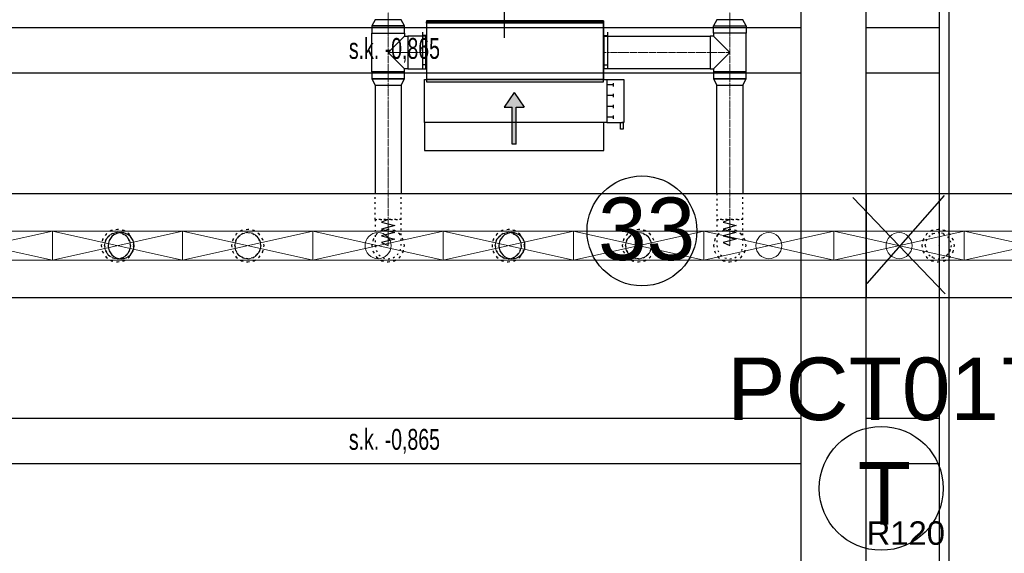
# Model space of a CAD drawing. Header units: centimetres. Extents: x -149939 to 48626, y -46000 to 152985.
# Tile 146 of 256: x -29319 to -21760, y 41643 to 45738. Entities that reach past the tile are written whole.
import ezdxf

# ---------------------------------------------------------------- set-up
doc = ezdxf.new("R2010")
doc.units = ezdxf.units.CM
doc.header["$LTSCALE"] = 50
doc.header["$PDMODE"] = 35
doc.header["$PDSIZE"] = 0.1
for name, pattern in [('01-103-Went PP_poziom-0_5$0$DASHDOT', [25.4, 12.7, -6.35, 0, -6.35]), ('CADVENT_CENTERLINE', [9.9, 7.4, -1, 0.5, -1]), ('CADVENT_HIDDEN', [0.8, 0.25, -0.55]), ('Kondygnacja  -0_5$0$HIDDEN', [9.525, 6.35, -3.175]), ('Kondygnacja  -0_5$0$HIDDEN2', [4.7625, 3.175, -1.5875]), ('Osie rzutów$0$DASHDOT2', [12.7, 6.35, -3.175, 0, -3.175])]:
    doc.linetypes.add(name, pattern=pattern)
doc.layers.get('0').update_dxf_attribs({"color": 8})
doc.layers.get('DEFPOINTS').update_dxf_attribs({"color": 8})
for name, color, linetype in [('01-103-Went PP_poziom-0_5$0$L_Nawiew', 7, 'Continuous'), ('01-103-Went PP_poziom-0_5$0$L_oś symetrii', 7, 'Continuous'), ('bgde-nawiewEXP', 7, 'Continuous'), ('bgde-nawiewHIDDEN', 250, 'Continuous'), ('bgde-wywiewSOL', 5, 'Continuous'), ('IS_zmiany 2024', 1, 'Continuous'), ('Kondygnacja  -0_5$0$ARCH_INFO_ODPORNOŚĆ OGNIOWA', 8, 'Continuous'), ('Kondygnacja  -0_5$0$ARCH_KONSTR_POWYŻEJ RZUTU', 8, 'Kondygnacja  -0_5$0$HIDDEN'), ('Kondygnacja  -0_5$0$ARCH_KONSTR_POWYŻEJ RZUTU_IST', 8, 'Kondygnacja  -0_5$0$HIDDEN2'), ('Osie rzutów$0$ARCH_INFO_OSIE_IST', 8, 'Osie rzutów$0$DASHDOT2'), ('Osie rzutów$0$ARCH_INFO_OSIE_OPISY_IST', 8, 'Continuous')]:
    doc.layers.add(name, color=color, linetype=linetype)
for name, color, linetype, lineweight in [('bgde-nawiewCEN', 7, 'Continuous', 13), ('bgde_nawiewnik', 11, 'Continuous', 5), ('Kondygnacja  -0_5$0$ARCH_INFO_WYMIARY', 8, 'Continuous', 9), ('RFCU', 6, 'Continuous', 30)]:
    doc.layers.add(name, color=color, linetype=linetype, lineweight=lineweight)
doc.styles.add('Arial', font='ARIAL.TTF')
doc.styles.add('Kondygnacja  -0_5$0$Arial', font='ARIAL.TTF')
doc.styles.add('Kondygnacja  -0_5$0$BIKTS', font='bikromsw.shx', dxfattribs={"width": 0.8})
doc.styles.add('Kondygnacja  -0_5$0$Romans', font='Romans.shx', dxfattribs={"width": 0.7})
doc.dimstyles.new('Kondygnacja  -0_5$0$Wymiary 1-100', dxfattribs={"dimtxt": 12, "dimasz": 10, "dimexe": 5, "dimexo": 0, "dimgap": 4, "dimtad": 1, "dimrnd": 0.5, "dimzin": 12, "dimdsep": 46, "dimtxsty": 'Kondygnacja  -0_5$0$Romans', "dimblk": 'Kondygnacja  -0_5$0$_Oblique', "dimcen": 10, "dimdle": 10, "dimclrt": 55, "dimazin": 0, "dimtfac": 1, "dimtmove": 1, "dimatfit": 3, "dimfxl": 8, "dimfxlon": 1, "dimtolj": 1, "dimtzin": 0, "dimarcsym": 0})

# ---------------------------------------------------------------- blocks, each defined once
blk = doc.blocks.new('Osie rzutów')
at = {"layer": 'Osie rzutów$0$ARCH_INFO_OSIE_IST', "ltscale": 10}
for p, q in [((9260, 12510), (9260, 4623.26)), ((9860, 12510), (9860, 4623.26))]:
    blk.add_line(p, q, dxfattribs=at)
blk = doc.blocks.new('Kondygnacja  -0_5$0$_Oblique')
at = {"color": 0, "linetype": 'ByBlock', "lineweight": -2}
blk.add_line((-0.5, -0.5), (0.5, 0.5), dxfattribs=at)
blk = doc.blocks.new('*D148')
at = {"layer": 'DEFPOINTS', "color": 0}
for p in [(-59190, 47690), (5862.4, 47690), (6190, 43700)]:
    blk.add_point(p, dxfattribs=at)
at = {"layer": 'Kondygnacja  -0_5$0$ARCH_INFO_WYMIARY', "color": 0, "lineweight": -2}
for p, q in [((5862.4, 43690), (5862.4, 47700)), ((5854.4, 47690), (5867.4, 47690)), ((5870.4, 43700), (5857.4, 43700))]:
    blk.add_line(p, q, dxfattribs=at)
at = {"layer": 'Kondygnacja  -0_5$0$ARCH_INFO_WYMIARY', "color": 0, "linetype": 'ByBlock', "lineweight": -2, "xscale": 10, "yscale": 10, "zscale": 10}
for p, rotation in [((5862.4, 47690), 90), ((5862.4, 43700), 270)]:
    blk.add_blockref('Kondygnacja  -0_5$0$_Oblique', p, dxfattribs=dict(at, rotation=rotation))
at = {"layer": 'Kondygnacja  -0_5$0$ARCH_INFO_WYMIARY', "color": 55, "insert": (5852.4, 45695), "char_height": 12, "attachment_point": 5, "rotation": 90, "style": 'Kondygnacja  -0_5$0$Romans'}
blk.add_mtext('\\A1;3990', dxfattribs=at)
blk = doc.blocks.new('Kondygnacja  -0_5$0$konstrukcja istniejąca -0.5')
at = {"layer": 'Kondygnacja  -0_5$0$ARCH_KONSTR_POWYŻEJ RZUTU_IST', "ltscale": 10}
for points in [[(9782, 8625), (9782, 9775)], [(9832, 8625), (9832, 9775)], [(9888, 9775), (9888, 8625)], [(8738, 9067.89), (9782, 9067.89)], [(9832, 9067.89), (9888, 9067.89)], [(9782, 9032.89), (8738, 9032.89)], [(9888, 9032.89), (9832, 9032.89)]]:
    blk.add_lwpolyline(points, dxfattribs=at)
at = {"layer": 'Kondygnacja  -0_5$0$ARCH_KONSTR_POWYŻEJ RZUTU_IST', "ltscale": 10, "elevation": 0}
for points in [[(8738, 8767.89), (9782, 8767.89)], [(9832, 8767.89), (9888, 8767.89)], [(9782, 8732.89), (8738, 8732.89)], [(9888, 8732.89), (9832, 8732.89)]]:
    blk.add_lwpolyline(points, dxfattribs=at)
at = {"layer": 'Kondygnacja  -0_5$0$ARCH_KONSTR_POWYŻEJ RZUTU_IST', "style": 'Kondygnacja  -0_5$0$BIKTS', "width": 0.7}
for p in [(9434.84, 9043.75), (9434.84, 8743.75)]:
    blk.add_text('s.k. -0,865', height=16, dxfattribs=at).set_placement(p)
blk = doc.blocks.new('*D179')
at = {"layer": 'DEFPOINTS', "color": 0}
for p in [(-24020, 81900), (-25165.6, 12687.8), (-24020, 12492.9)]:
    blk.add_point(p, dxfattribs=at)
at = {"layer": 'Kondygnacja  -0_5$0$ARCH_INFO_WYMIARY', "color": 0, "lineweight": -2}
for p, q in [((-25175.6, 12492.9), (-24010, 12492.9)), ((-25165.6, 12500.9), (-25165.6, 12487.9)), ((-24020, 12500.9), (-24020, 12487.9))]:
    blk.add_line(p, q, dxfattribs=at)
at = {"layer": 'Kondygnacja  -0_5$0$ARCH_INFO_WYMIARY', "color": 0, "linetype": 'ByBlock', "lineweight": -2, "xscale": 10, "yscale": 10, "zscale": 10, "rotation": 180}
blk.add_blockref('Kondygnacja  -0_5$0$_Oblique', (-25165.6, 12492.9), dxfattribs=at)
at = {"layer": 'Kondygnacja  -0_5$0$ARCH_INFO_WYMIARY', "color": 0, "linetype": 'ByBlock', "lineweight": -2, "xscale": 10, "yscale": 10, "zscale": 10}
blk.add_blockref('Kondygnacja  -0_5$0$_Oblique', (-24020, 12492.9), dxfattribs=at)
at = {"layer": 'Kondygnacja  -0_5$0$ARCH_INFO_WYMIARY', "color": 55, "insert": (-24592.8, 12502.9), "char_height": 12, "attachment_point": 5, "style": 'Kondygnacja  -0_5$0$Romans'}
blk.add_mtext('\\A1;1145.5', dxfattribs=at)
blk = doc.blocks.new('*D212')
at = {"layer": 'DEFPOINTS', "color": 0}
for p in [(-30586.3, 81900), (-30681.1, 12489.5), (9064, 12489.5)]:
    blk.add_point(p, dxfattribs=at)
at = {"layer": 'Kondygnacja  -0_5$0$ARCH_INFO_WYMIARY', "color": 0, "lineweight": -2}
for p, q in [((-30673.1, 81900), (-30686.1, 81900)), ((-30681.1, 81910), (-30681.1, 12479.5)), ((-30673.1, 12489.5), (-30686.1, 12489.5))]:
    blk.add_line(p, q, dxfattribs=at)
at = {"layer": 'Kondygnacja  -0_5$0$ARCH_INFO_WYMIARY', "color": 0, "linetype": 'ByBlock', "lineweight": -2, "xscale": 10, "yscale": 10, "zscale": 10}
for p, rotation in [((-30681.1, 81900), 90), ((-30681.1, 12489.5), 270)]:
    blk.add_blockref('Kondygnacja  -0_5$0$_Oblique', p, dxfattribs=dict(at, rotation=rotation))
at = {"layer": 'Kondygnacja  -0_5$0$ARCH_INFO_WYMIARY', "color": 55, "insert": (-30691.1, 47194.8), "char_height": 12, "attachment_point": 5, "rotation": 90, "style": 'Kondygnacja  -0_5$0$Romans'}
blk.add_mtext('\\A1;69410.5', dxfattribs=at)
blk = doc.blocks.new('*D217')
at = {"layer": 'DEFPOINTS', "color": 0}
for p in [(-29300, 78695), (-29180, 78395.8), (-29180, 12369.5)]:
    blk.add_point(p, dxfattribs=at)
at = {"layer": 'Kondygnacja  -0_5$0$ARCH_INFO_WYMIARY', "color": 0, "lineweight": -2}
for p, q in [((-29310, 78395.8), (-29170, 78395.8)), ((-29300, 78403.8), (-29300, 78390.8)), ((-29180, 78387.8), (-29180, 78400.8))]:
    blk.add_line(p, q, dxfattribs=at)
at = {"layer": 'Kondygnacja  -0_5$0$ARCH_INFO_WYMIARY', "color": 0, "linetype": 'ByBlock', "lineweight": -2, "xscale": 10, "yscale": 10, "zscale": 10, "rotation": 180}
blk.add_blockref('Kondygnacja  -0_5$0$_Oblique', (-29300, 78395.8), dxfattribs=at)
at = {"layer": 'Kondygnacja  -0_5$0$ARCH_INFO_WYMIARY', "color": 0, "linetype": 'ByBlock', "lineweight": -2, "xscale": 10, "yscale": 10, "zscale": 10}
blk.add_blockref('Kondygnacja  -0_5$0$_Oblique', (-29180, 78395.8), dxfattribs=at)
at = {"layer": 'Kondygnacja  -0_5$0$ARCH_INFO_WYMIARY', "color": 55, "insert": (-29240, 78405.8), "char_height": 12, "attachment_point": 5, "style": 'Kondygnacja  -0_5$0$Romans'}
blk.add_mtext('\\A1;120', dxfattribs=at)
blk = doc.blocks.new('*D218')
at = {"layer": 'DEFPOINTS', "color": 0}
for p in [(-29180, 78695), (-24020, 12369.5), (-24020, 12070.3)]:
    blk.add_point(p, dxfattribs=at)
at = {"layer": 'Kondygnacja  -0_5$0$ARCH_INFO_WYMIARY', "color": 0, "lineweight": -2}
for p, q in [((-29190, 12070.3), (-24010, 12070.3)), ((-29180, 12078.3), (-29180, 12065.3)), ((-24020, 12078.3), (-24020, 12065.3))]:
    blk.add_line(p, q, dxfattribs=at)
at = {"layer": 'Kondygnacja  -0_5$0$ARCH_INFO_WYMIARY', "color": 0, "linetype": 'ByBlock', "lineweight": -2, "xscale": 10, "yscale": 10, "zscale": 10, "rotation": 180}
blk.add_blockref('Kondygnacja  -0_5$0$_Oblique', (-29180, 12070.3), dxfattribs=at)
at = {"layer": 'Kondygnacja  -0_5$0$ARCH_INFO_WYMIARY', "color": 0, "linetype": 'ByBlock', "lineweight": -2, "xscale": 10, "yscale": 10, "zscale": 10}
blk.add_blockref('Kondygnacja  -0_5$0$_Oblique', (-24020, 12070.3), dxfattribs=at)
at = {"layer": 'Kondygnacja  -0_5$0$ARCH_INFO_WYMIARY', "color": 55, "insert": (-26600, 12080.3), "char_height": 12, "attachment_point": 5, "style": 'Kondygnacja  -0_5$0$Romans'}
blk.add_mtext('\\A1;5160', dxfattribs=at)
blk = doc.blocks.new('*U494')
at = {"linetype": 'Continuous', "lineweight": -3, "extrusion": (-2.75506e-40, -1, 2.22045e-16)}
blk.add_ellipse((0, 0, 0), major_axis=(0, 0, -100), ratio=1, start_param=-1.570796, end_param=4.712389, dxfattribs=at)
at = {"layer": '01-103-Went PP_poziom-0_5$0$L_oś symetrii', "linetype": '01-103-Went PP_poziom-0_5$0$DASHDOT', "lineweight": -3}
blk.add_line((0, 0, 0), (0, 0), dxfattribs=at)
blk = doc.blocks.new('*U495')
at = {"linetype": 'Continuous', "lineweight": -3, "extrusion": (-2.75506e-40, -1, 2.22045e-16)}
blk.add_ellipse((0, 0, 0), major_axis=(0, 0, -100), ratio=1, start_param=-1.570796, end_param=4.712389, dxfattribs=at)
at = {"layer": '01-103-Went PP_poziom-0_5$0$L_oś symetrii', "linetype": '01-103-Went PP_poziom-0_5$0$DASHDOT', "lineweight": -3}
blk.add_line((0, 0, 0), (0, 0), dxfattribs=at)
blk = doc.blocks.new('A$C5B3E7367')
at = {"layer": '01-103-Went PP_poziom-0_5$0$L_Nawiew'}
h = blk.add_hatch(color=256, dxfattribs=at)
h.paths.add_polyline_path([(215, 704), (215, 674), (331.7, 674), (331.7, 612.1), (445.9, 689), (331.7, 765.9), (331.7, 704)])
h.paths.add_polyline_path([(48.3, 704), (48.3, 674), (215, 674), (215, 704)])
for p, q in [((215, 1525), (165, 1525)), ((165, 1525), (165, 1505)), ((215, 1400), (215, 1530)), ((545, 1530), (215, 1530)), ((215, 1530), (215, 1515)), ((545, 1400), (545, 1530)), ((165, 1505), (215, 1505)), ((243.8, 1452), (268.8, 1452)), ((256.2, 1452), (256.2, 1400)), ((326.2, 1452), (351.2, 1452)), ((338.8, 1452), (338.8, 1400)), ((408.8, 1452), (433.8, 1452)), ((421.2, 1452), (421.2, 1400)), ((491.2, 1452), (516.2, 1452)), ((503.8, 1452), (503.8, 1400)), ((0, 1378), (215, 1378)), ((0, 0), (0, 1378)), ((545, 1400), (215, 1400)), ((215, 1400), (215, 1378)), ((215, 1378), (215, 0)), ((545, 0), (545, 1400)), ((445.9, 689), (331.7, 765.9)), ((331.7, 704), (331.7, 765.9)), ((48.3, 704), (331.7, 704)), ((48.3, 704), (48.3, 674)), ((445.9, 689), (331.7, 612.1)), ((48.3, 674), (331.7, 674)), ((331.7, 612.1), (331.7, 674)), ((215, 0), (0, 0)), ((215, 0), (545, 0))]:
    blk.add_line(p, q, dxfattribs=at)
blk = doc.blocks.new('A$C53CA46B8')
at = {"layer": 'bgde-wywiewSOL'}
for p, q in [((200.4, 481.1), (-249.6, 481.1)), ((-249.6, 481.1), (-249.6, -878.9)), ((112.9, 511.1), (-162.1, 511.1)), ((-137.1, 481.1), (-137.1, 511.1)), ((87.9, 481.1), (87.9, 511.1)), ((200.4, 481.1), (200.4, -878.9)), ((200.4, -878.9), (-249.6, -878.9)), ((-137.1, -878.9), (-137.1, -908.9)), ((87.9, -878.9), (87.9, -908.9)), ((112.9, -908.9), (-162.1, -908.9))]:
    blk.add_line(p, q, dxfattribs=at)
at = {"layer": '01-103-Went PP_poziom-0_5$0$L_Nawiew'}
blk.add_blockref('A$C5B3E7367', (-794.6, -893.9), dxfattribs=at)
blk = doc.blocks.new('A$C066D7839')
at = {"layer": 'bgde_nawiewnik', "color": 7}
for p, q in [((-50, -11.15), (-50, 11.15)), ((-50, 11.15), (50, 11.15)), ((-50, -11.15), (50, 11.15)), ((50, -11.15), (-50, 11.15)), ((50, 11.15), (50, -11.15)), ((50, -11.15), (-50, -11.15))]:
    blk.add_line(p, q, dxfattribs=at)
blk.add_circle((0, 0), 10, dxfattribs=at)

msp = doc.modelspace()

# ---------------------------------------------------------------- linework, layer by layer
at = {"layer": 'bgde-nawiewCEN', "linetype": 'CADVENT_CENTERLINE', "ltscale": 0.06}
for p, q in [((-26489.979, 45738.069), (-26489.979, 49803.868)), ((-23867.838, 45738.069), (-23867.838, 49803.868)), ((-26489.979, 45635.069), (-26489.979, 45738.069)), ((-23867.838, 45635.069), (-23867.838, 45738.069)), ((-26489.979, 45635.069), (-26489.979, 45487.069)), ((-23867.838, 45635.069), (-23867.838, 45487.069)), ((-26489.979, 45487.069), (-26489.979, 45339.069)), ((-26339.979, 45487.069), (-26489.979, 45487.069)), ((-26339.979, 45487.069), (-26199.979, 45487.069)), ((-26195.979, 45487.069), (-26199.979, 45487.069)), ((-24835.979, 45487.069), (-24831.979, 45487.069)), ((-24017.838, 45487.069), (-24831.979, 45487.069)), ((-24017.838, 45487.069), (-23867.838, 45487.069)), ((-23867.838, 45487.069), (-23867.838, 45339.069)), ((-26489.979, 45339.069), (-26489.979, 45236.069)), ((-23867.838, 45339.069), (-23867.838, 45236.069)), ((-26489.979, 45236.069), (-26489.979, 44203.959)), ((-23867.838, 45236.069), (-23867.838, 44203.959)), ((-26489.979, 44185.263), (-26489.979, 44203.959)), ((-26489.979, 44134.152), (-26489.979, 44185.263)), ((-23867.838, 44185.263), (-23867.838, 44203.959)), ((-23867.838, 44134.152), (-23867.838, 44185.263)), ((-26489.979, 44106.359), (-26489.979, 44134.152)), ((-26489.979, 44082.833), (-26489.979, 44106.359)), ((-26489.979, 44063.218), (-26489.979, 44082.833)), ((-23867.838, 44106.359), (-23867.838, 44134.152)), ((-23867.838, 44082.833), (-23867.838, 44106.359)), ((-23867.838, 44063.218), (-23867.838, 44082.833)), ((-26489.979, 44047.159), (-26489.979, 44063.218)), ((-26489.979, 44034.3), (-26489.979, 44047.159)), ((-26489.979, 44024.285), (-26489.979, 44034.3)), ((-26489.979, 44016.759), (-26489.979, 44024.285)), ((-26489.979, 44011.366), (-26489.979, 44016.759)), ((-26489.979, 44007.752), (-26489.979, 44011.366)), ((-26489.979, 44005.559), (-26489.979, 44007.752)), ((-26489.979, 44004.433), (-26489.979, 44005.559)), ((-26489.979, 44003.959), (-26489.979, 44004.433)), ((-23867.838, 44047.159), (-23867.838, 44063.218)), ((-23867.838, 44034.3), (-23867.838, 44047.159)), ((-23867.838, 44024.285), (-23867.838, 44034.3)), ((-23867.838, 44016.759), (-23867.838, 44024.285)), ((-23867.838, 44011.366), (-23867.838, 44016.759)), ((-23867.838, 44007.752), (-23867.838, 44011.366)), ((-23867.838, 44005.559), (-23867.838, 44007.752)), ((-23867.838, 44004.433), (-23867.838, 44005.559)), ((-23867.838, 44003.959), (-23867.838, 44004.433))]:
    msp.add_line(p, q, dxfattribs=at)
at = {"layer": 'bgde-nawiewEXP', "linetype": 'Continuous'}
for points in [[(-26614.979, 45689.912), (-26364.979, 45689.912), (-26389.979, 45738.069), (-26589.979, 45738.069)], [(-23992.838, 45689.912), (-23742.838, 45689.912), (-23767.838, 45738.069), (-23967.838, 45738.069)], [(-26195.979, 45262.069), (-24835.979, 45262.069), (-24835.979, 45712.069), (-26195.979, 45712.069), (-26195.979, 45722.069), (-24835.979, 45722.069), (-24835.979, 45712.069), (-26195.979, 45712.069)], [(-24017.838, 45362.069), (-23992.838, 45362.069), (-23992.838, 45339.069), (-23742.838, 45339.069), (-23742.838, 45635.07), (-23992.838, 45635.07), (-23992.838, 45689.912), (-23742.838, 45689.912), (-23742.838, 45635.069), (-23992.838, 45635.069), (-23992.838, 45612.069), (-24017.838, 45612.069), (-24017.838, 45371.585)], [(-26339.979, 45362.069), (-26199.979, 45362.069), (-26199.979, 45612.069), (-26339.979, 45612.069), (-26339.979, 45371.585)], [(-24831.979, 45362.069), (-24831.979, 45612.069), (-24017.838, 45612.069), (-24017.838, 45362.069)], [(-26614.979, 45284.227), (-26364.979, 45284.227), (-26364.979, 45339.069), (-26614.979, 45339.069)], [(-26614.979, 45284.226), (-26589.979, 45236.069), (-26389.979, 45236.069), (-26364.979, 45284.226), (-26605.464, 45284.226)], [(-23992.838, 45284.227), (-23742.838, 45284.227), (-23742.838, 45339.069), (-23992.838, 45339.069)], [(-23992.838, 45284.226), (-23967.838, 45236.069), (-23767.838, 45236.069), (-23742.838, 45284.226), (-23983.323, 45284.226)]]:
    msp.add_lwpolyline(points, close=True, dxfattribs=at)
for points in [[(-26614.979, 45339.069), (-26614.979, 45635.07), (-26364.979, 45635.07), (-26364.979, 45689.912), (-26614.979, 45689.912), (-26614.979, 45635.069), (-26364.979, 45635.069), (-26364.979, 45612.069)], [(-26614.979, 45339.069), (-26364.979, 45339.069), (-26364.979, 45362.069), (-26489.979, 45487.069), (-26364.979, 45612.069), (-26339.979, 45612.069), (-26339.979, 45362.069), (-26364.979, 45362.069)], [(-26199.979, 45362.069), (-26199.979, 45612.069), (-26195.979, 45612.069)], [(-24835.979, 45362.069), (-24831.979, 45362.069), (-24831.979, 45612.069), (-24835.979, 45612.069)], [(-23992.838, 45362.069), (-23867.838, 45487.069), (-23992.838, 45612.069)], [(-26199.979, 45362.069), (-26195.979, 45362.069)], [(-26589.979, 45236.069), (-26589.979, 44403.774)], [(-26589.979, 45236.069), (-26389.979, 45236.069), (-26389.979, 44403.774)], [(-23967.838, 44403.774), (-23967.838, 45236.069), (-23767.838, 45236.069), (-23767.838, 44403.774)], [(-40588.801, 44403.774), (-19380.813, 44403.774), (-19380.813, 43603.774), (-40588.801, 43603.774)]]:
    msp.add_lwpolyline(points, dxfattribs=at)
at = {"layer": 'bgde-nawiewHIDDEN', "linetype": 'CADVENT_HIDDEN'}
for points in [[(-26195.979, 45362.069), (-26195.979, 45612.069)], [(-24835.979, 45362.069), (-24835.979, 45612.069)], [(-26589.979, 44203.959), (-26389.979, 44203.959), (-26389.979, 44403.774)], [(-26589.979, 44203.959), (-26589.979, 44403.774)], [(-23967.838, 44403.774), (-23967.838, 44203.959), (-23767.838, 44203.959), (-23767.838, 44403.774)], [(-28667.838, 44003.959), (-28660.226, 44042.227), (-28638.549, 44074.67), (-28606.106, 44096.347), (-28567.838, 44103.959), (-28529.57, 44096.347)], [(-28529.57, 44096.347), (-28567.838, 44103.959)], [(-28529.57, 44096.347), (-28497.127, 44074.67)], [(-28497.127, 44074.67), (-28529.57, 44096.347)], [(-28497.127, 44074.67), (-28475.45, 44042.227)], [(-28475.45, 44042.227), (-28497.127, 44074.67)], [(-25667.838, 44003.959), (-25660.226, 44042.227), (-25638.549, 44074.67), (-25606.106, 44096.347)], [(-25606.106, 44096.347), (-25638.549, 44074.67)], [(-25606.106, 44096.347), (-25567.838, 44103.959), (-25529.57, 44096.347), (-25497.127, 44074.67)], [(-25497.127, 44074.67), (-25529.57, 44096.347)], [(-25497.127, 44074.67), (-25475.45, 44042.227)], [(-25475.45, 44042.227), (-25497.127, 44074.67)], [(-22367.838, 44003.959), (-22360.226, 44042.227), (-22338.549, 44074.67), (-22306.106, 44096.347), (-22267.838, 44103.959), (-22229.57, 44096.347), (-22197.127, 44074.67), (-22175.45, 44042.227), (-22167.838, 44003.959), (-22175.45, 43965.691), (-22197.127, 43933.248), (-22229.57, 43911.571)], [(-22367.838, 44003.959), (-22360.226, 44042.227), (-22338.549, 44074.67), (-22306.106, 44096.347)], [(-22306.106, 44096.347), (-22338.549, 44074.67)], [(-22306.106, 44096.347), (-22267.838, 44103.959), (-22229.57, 44096.347)], [(-22229.57, 44096.347), (-22267.838, 44103.959)], [(-22229.57, 44096.347), (-22197.127, 44074.67), (-22175.45, 44042.227), (-22167.838, 44003.959), (-22175.45, 43965.691)], [(-28667.838, 44003.959), (-28660.226, 43965.691), (-28638.549, 43933.248), (-28606.106, 43911.571), (-28567.838, 43903.959), (-28529.57, 43911.571)], [(-28475.45, 44042.227), (-28467.838, 44003.959), (-28475.45, 43965.691), (-28497.127, 43933.248)], [(-25667.838, 44003.959), (-25660.226, 43965.691), (-25638.549, 43933.248), (-25606.106, 43911.571)], [(-25475.45, 44042.227), (-25467.838, 44003.959), (-25475.45, 43965.691), (-25497.127, 43933.248)], [(-22367.838, 44003.959), (-22360.226, 43965.691), (-22338.549, 43933.248), (-22306.106, 43911.571), (-22267.838, 43903.959), (-22229.57, 43911.571), (-22197.127, 43933.248)], [(-22367.838, 44003.959), (-22360.226, 43965.691), (-22338.549, 43933.248), (-22306.106, 43911.571)], [(-22175.45, 43965.691), (-22167.838, 44003.959)], [(-28529.57, 43911.571), (-28497.127, 43933.248)], [(-28497.127, 43933.248), (-28529.57, 43911.571)], [(-28497.127, 43933.248), (-28475.45, 43965.691)], [(-25606.106, 43911.571), (-25638.549, 43933.248)], [(-25606.106, 43911.571), (-25567.838, 43903.959), (-25529.57, 43911.571), (-25497.127, 43933.248)], [(-25497.127, 43933.248), (-25529.57, 43911.571)], [(-25497.127, 43933.248), (-25475.45, 43965.691)], [(-22306.106, 43911.571), (-22338.549, 43933.248)], [(-22229.57, 43911.571), (-22197.127, 43933.248), (-22175.45, 43965.691)], [(-22175.45, 43965.691), (-22197.127, 43933.248)], [(-28529.57, 43911.571), (-28567.838, 43903.959)], [(-22306.106, 43911.571), (-22267.838, 43903.959), (-22229.57, 43911.571)], [(-22229.57, 43911.571), (-22267.838, 43903.959)]]:
    msp.add_lwpolyline(points, dxfattribs=at)
for points in [[(-26589.979, 44003.959), (-26582.367, 43965.691), (-26560.69, 43933.248), (-26528.248, 43911.571), (-26489.979, 43903.959), (-26451.711, 43911.571), (-26419.269, 43933.248), (-26397.591, 43965.691), (-26389.979, 44003.959), (-26389.979, 44203.959), (-26589.979, 44203.959), (-26589.979, 44004.433)], [(-23967.838, 44003.959), (-23960.226, 43965.691), (-23938.549, 43933.248), (-23906.106, 43911.571), (-23867.838, 43903.959), (-23829.57, 43911.571), (-23797.127, 43933.248), (-23775.45, 43965.691), (-23767.838, 44003.959), (-23767.838, 44203.959), (-23967.838, 44203.959), (-23967.838, 44004.433)], [(-28692.838, 44003.959), (-28683.323, 43956.123), (-28656.226, 43915.571), (-28615.674, 43888.474), (-28567.838, 43878.959), (-28520.003, 43888.474), (-28479.45, 43915.571), (-28452.353, 43956.123), (-28442.838, 44003.959), (-28452.353, 44051.794), (-28479.45, 44092.347), (-28520.003, 44119.444), (-28567.838, 44128.959), (-28615.674, 44119.444), (-28656.226, 44092.347), (-28683.323, 44051.794)], [(-28692.838, 44003.959), (-28683.323, 43956.123), (-28656.226, 43915.571), (-28615.674, 43888.474), (-28567.838, 43878.959), (-28520.003, 43888.474), (-28479.45, 43915.571), (-28452.353, 43956.123), (-28442.838, 44003.959), (-28452.353, 44051.794), (-28479.45, 44092.347), (-28520.003, 44119.444), (-28567.838, 44128.959), (-28615.674, 44119.444), (-28656.226, 44092.347), (-28683.323, 44051.794)], [(-28667.838, 44003.959), (-28660.226, 43965.691), (-28638.549, 43933.248), (-28606.106, 43911.571), (-28567.838, 43903.959), (-28529.57, 43911.571), (-28497.127, 43933.248), (-28475.45, 43965.691), (-28467.838, 44003.959), (-28475.45, 44042.227), (-28497.127, 44074.67), (-28529.57, 44096.347), (-28567.838, 44103.959), (-28606.106, 44096.347), (-28638.549, 44074.67), (-28660.226, 44042.227)], [(-27692.838, 44003.959), (-27683.323, 43956.123), (-27656.226, 43915.571), (-27615.674, 43888.474), (-27567.838, 43878.959), (-27520.003, 43888.474), (-27479.45, 43915.571), (-27452.353, 43956.123), (-27442.838, 44003.959), (-27452.353, 44051.794), (-27479.45, 44092.347), (-27520.003, 44119.444), (-27567.838, 44128.959), (-27615.674, 44119.444), (-27656.226, 44092.347), (-27683.323, 44051.794)], [(-27692.838, 44003.959), (-27683.323, 43956.123), (-27656.226, 43915.571), (-27615.674, 43888.474), (-27567.838, 43878.959), (-27520.003, 43888.474), (-27479.45, 43915.571), (-27452.353, 43956.123), (-27442.838, 44003.959), (-27452.353, 44051.794), (-27479.45, 44092.347), (-27520.003, 44119.444), (-27567.838, 44128.959), (-27615.674, 44119.444), (-27656.226, 44092.347), (-27683.323, 44051.794)], [(-27667.838, 44003.959), (-27660.226, 43965.691), (-27638.549, 43933.248), (-27606.106, 43911.571), (-27567.838, 43903.959), (-27529.57, 43911.571), (-27497.127, 43933.248), (-27475.45, 43965.691), (-27467.838, 44003.959), (-27475.45, 44042.227), (-27497.127, 44074.67), (-27529.57, 44096.347), (-27567.838, 44103.959), (-27606.106, 44096.347), (-27638.549, 44074.67), (-27660.226, 44042.227)], [(-27667.838, 44003.959), (-27660.226, 44042.227), (-27638.549, 44074.67), (-27606.106, 44096.347), (-27567.838, 44103.959), (-27529.57, 44096.347), (-27497.127, 44074.67), (-27475.45, 44042.227), (-27467.838, 44003.959), (-27475.45, 43965.691), (-27497.127, 43933.248), (-27529.57, 43911.571), (-27567.838, 43903.959), (-27606.106, 43911.571), (-27638.549, 43933.248), (-27660.226, 43965.691)], [(-26614.979, 44003.959), (-26605.464, 43956.123), (-26578.368, 43915.571), (-26537.815, 43888.474), (-26489.979, 43878.959), (-26442.144, 43888.474), (-26401.591, 43915.571), (-26374.494, 43956.123), (-26364.979, 44003.959), (-26374.494, 44051.794), (-26401.591, 44092.347), (-26442.144, 44119.444), (-26489.979, 44128.959), (-26537.815, 44119.444), (-26578.368, 44092.347), (-26605.464, 44051.794)], [(-26614.979, 44003.959), (-26605.464, 43956.123), (-26578.368, 43915.571), (-26537.815, 43888.474), (-26489.979, 43878.959), (-26442.144, 43888.474), (-26401.591, 43915.571), (-26374.494, 43956.123), (-26364.979, 44003.959), (-26374.494, 44051.794), (-26401.591, 44092.347), (-26442.144, 44119.444), (-26489.979, 44128.959), (-26537.815, 44119.444), (-26578.368, 44092.347), (-26605.464, 44051.794)], [(-25692.838, 44003.959), (-25683.323, 43956.123), (-25656.226, 43915.571), (-25615.674, 43888.474), (-25567.838, 43878.959), (-25520.003, 43888.474), (-25479.45, 43915.571), (-25452.353, 43956.123), (-25442.838, 44003.959), (-25452.353, 44051.794), (-25479.45, 44092.347), (-25520.003, 44119.444), (-25567.838, 44128.959), (-25615.674, 44119.444), (-25656.226, 44092.347), (-25683.323, 44051.794)], [(-25692.838, 44003.959), (-25683.323, 43956.123), (-25656.226, 43915.571), (-25615.674, 43888.474), (-25567.838, 43878.959), (-25520.003, 43888.474), (-25479.45, 43915.571), (-25452.353, 43956.123), (-25442.838, 44003.959), (-25452.353, 44051.794), (-25479.45, 44092.347), (-25520.003, 44119.444), (-25567.838, 44128.959), (-25615.674, 44119.444), (-25656.226, 44092.347), (-25683.323, 44051.794)], [(-25667.838, 44003.959), (-25660.226, 43965.691), (-25638.549, 43933.248), (-25606.106, 43911.571), (-25567.838, 43903.959), (-25529.57, 43911.571), (-25497.127, 43933.248), (-25475.45, 43965.691), (-25467.838, 44003.959), (-25475.45, 44042.227), (-25497.127, 44074.67), (-25529.57, 44096.347), (-25567.838, 44103.959), (-25606.106, 44096.347), (-25638.549, 44074.67), (-25660.226, 44042.227)], [(-24692.838, 44003.959), (-24683.323, 43956.123), (-24656.226, 43915.571), (-24615.674, 43888.474), (-24567.838, 43878.959), (-24520.003, 43888.474), (-24479.45, 43915.571), (-24452.353, 43956.123), (-24442.838, 44003.959), (-24452.353, 44051.794), (-24479.45, 44092.347), (-24520.003, 44119.444), (-24567.838, 44128.959), (-24615.674, 44119.444), (-24656.226, 44092.347), (-24683.323, 44051.794)], [(-24692.838, 44003.959), (-24683.323, 43956.123), (-24656.226, 43915.571), (-24615.674, 43888.474), (-24567.838, 43878.959), (-24520.003, 43888.474), (-24479.45, 43915.571), (-24452.353, 43956.123), (-24442.838, 44003.959), (-24452.353, 44051.794), (-24479.45, 44092.347), (-24520.003, 44119.444), (-24567.838, 44128.959), (-24615.674, 44119.444), (-24656.226, 44092.347), (-24683.323, 44051.794)], [(-24667.838, 44003.959), (-24660.226, 43965.691), (-24638.549, 43933.248), (-24606.106, 43911.571), (-24567.838, 43903.959), (-24529.57, 43911.571), (-24497.127, 43933.248), (-24475.45, 43965.691), (-24467.838, 44003.959), (-24475.45, 44042.227), (-24497.127, 44074.67), (-24529.57, 44096.347), (-24567.838, 44103.959), (-24606.106, 44096.347), (-24638.549, 44074.67), (-24660.226, 44042.227)], [(-24667.838, 44003.959), (-24660.226, 44042.227), (-24638.549, 44074.67), (-24606.106, 44096.347), (-24567.838, 44103.959), (-24529.57, 44096.347), (-24497.127, 44074.67), (-24475.45, 44042.227), (-24467.838, 44003.959), (-24475.45, 43965.691), (-24497.127, 43933.248), (-24529.57, 43911.571), (-24567.838, 43903.959), (-24606.106, 43911.571), (-24638.549, 43933.248), (-24660.226, 43965.691)], [(-23992.838, 44003.959), (-23983.323, 43956.123), (-23956.226, 43915.571), (-23915.674, 43888.474), (-23867.838, 43878.959), (-23820.003, 43888.474), (-23779.45, 43915.571), (-23752.353, 43956.123), (-23742.838, 44003.959), (-23752.353, 44051.794), (-23779.45, 44092.347), (-23820.003, 44119.444), (-23867.838, 44128.959), (-23915.674, 44119.444), (-23956.226, 44092.347), (-23983.323, 44051.794)], [(-23992.838, 44003.959), (-23983.323, 43956.123), (-23956.226, 43915.571), (-23915.674, 43888.474), (-23867.838, 43878.959), (-23820.003, 43888.474), (-23779.45, 43915.571), (-23752.353, 43956.123), (-23742.838, 44003.959), (-23752.353, 44051.794), (-23779.45, 44092.347), (-23820.003, 44119.444), (-23867.838, 44128.959), (-23915.674, 44119.444), (-23956.226, 44092.347), (-23983.323, 44051.794)], [(-22392.838, 44003.959), (-22383.323, 43956.123), (-22356.226, 43915.571), (-22315.674, 43888.474), (-22267.838, 43878.959), (-22220.003, 43888.474), (-22179.45, 43915.571), (-22152.353, 43956.123), (-22142.838, 44003.959), (-22152.353, 44051.794), (-22179.45, 44092.347), (-22220.003, 44119.444), (-22267.838, 44128.959), (-22315.674, 44119.444), (-22356.226, 44092.347), (-22383.323, 44051.794)], [(-22392.838, 44003.959), (-22383.323, 43956.123), (-22356.226, 43915.571), (-22315.674, 43888.474), (-22267.838, 43878.959), (-22220.003, 43888.474), (-22179.45, 43915.571), (-22152.353, 43956.123), (-22142.838, 44003.959), (-22152.353, 44051.794), (-22179.45, 44092.347), (-22220.003, 44119.444), (-22267.838, 44128.959), (-22315.674, 44119.444), (-22356.226, 44092.347), (-22383.323, 44051.794)]]:
    msp.add_lwpolyline(points, close=True, dxfattribs=at)
at = {"layer": 'bgde-nawiewHIDDEN'}
for points in [[(-26489.979, 44203.959), (-26539.979, 44183.863), (-26439.979, 44157.767), (-26539.979, 44131.735), (-26439.979, 44105.474), (-26539.979, 44079.402), (-26439.979, 44053.982), (-26539.979, 44028.959), (-26489.979, 44003.959)], [(-23867.838, 44203.959), (-23917.838, 44183.863), (-23817.838, 44157.767), (-23917.838, 44131.735), (-23817.838, 44105.474), (-23917.838, 44079.402), (-23817.838, 44053.982), (-23917.838, 44028.959), (-23867.838, 44003.959)], [(-28567.838, 44003.959), (-28567.838, 44003.959)], [(-27567.838, 44003.959), (-27567.838, 44003.959)], [(-25567.838, 44003.959), (-25567.838, 44003.959)], [(-24567.838, 44003.959), (-24567.838, 44003.959)], [(-22267.838, 44003.959), (-22267.838, 44003.959)]]:
    msp.add_lwpolyline(points, dxfattribs=at)
at = {"layer": 'IS_zmiany 2024'}
for p, q in [((-22212.836, 43634.137, 742.119), (-22922.836, 44373.781, 742.119)), ((-22819.959, 44403.774), (-22819.959, 43603.774)), ((-22812.836, 43714.137, 742.119), (-22219.219, 44387.657, 742.119))]:
    msp.add_line(p, q, dxfattribs=at)
at = {"layer": 'IS_zmiany 2024', "color": 30, "lineweight": 30}
msp.add_lwpolyline([(-47160, 52985), (-22185, 52985), (-22185, 40645), (-47160, 40645)], close=True, dxfattribs=at)
at = {"layer": 'RFCU'}
msp.add_line((-25600, 45950), (-25600, 45600), dxfattribs=at)
for centre, radius in [((-24541.693, 44117.011), 421.787), ((-22704.868, 42141.132), 475.33)]:
    msp.add_circle(centre, radius, dxfattribs=at)

# ---------------------------------------------------------------- block references
at = {"layer": '01-103-Went PP_poziom-0_5$0$L_Nawiew', "xscale": -1, "rotation": 270}
msp.add_blockref('A$C53CA46B8', (-25317.949, 45528.749, 2865), dxfattribs=at)
at = {"layer": '01-103-Went PP_poziom-0_5$0$L_Nawiew', "xscale": 10, "yscale": 10, "zscale": 10}
for p in [(-29567.836, 44003.959, 742.119), (-28567.836, 44003.959, 742.119), (-27567.836, 44003.959, 742.119), (-26567.836, 44003.959, 742.119), (-25567.836, 44003.959, 742.119), (-24567.836, 44003.959, 742.119), (-23567.836, 44003.959, 742.119), (-22567.836, 44003.959, 742.119), (-21567.836, 44003.959, 742.119)]:
    msp.add_blockref('A$C066D7839', p, dxfattribs=at)
at = {"layer": '01-103-Went PP_poziom-0_5$0$L_Nawiew', "extrusion": (0, -1, -2.22045e-16)}
for name, p in [('*U494', (-28540.036, 80.184, -44003.792)), ('*U495', (-25540.036, 80.184, -44003.792))]:
    msp.add_blockref(name, p, dxfattribs=at)
at = {"layer": 'Kondygnacja  -0_5$0$ARCH_KONSTR_POWYŻEJ RZUTU', "xscale": 10, "yscale": 10, "zscale": 10}
msp.add_blockref('Kondygnacja  -0_5$0$konstrukcja istniejąca -0.5', (-121140, -45000), dxfattribs=at)
at = {"layer": 'Osie rzutów$0$ARCH_INFO_OSIE_OPISY_IST', "color": 30, "xscale": 10, "yscale": 10, "zscale": 10}
msp.add_blockref('Osie rzutów', (-121140, -45000), dxfattribs=at)

# ---------------------------------------------------------------- texts
at = {"layer": 'Kondygnacja  -0_5$0$ARCH_INFO_ODPORNOŚĆ OGNIOWA', "insert": (-22516.217, 41946.874), "char_height": 180, "width": 533.32525, "attachment_point": 5, "style": 'Kondygnacja  -0_5$0$Arial'}
msp.add_mtext('\\PR120', dxfattribs=at)
at = {"layer": 'RFCU', "char_height": 480, "attachment_point": 1, "style": 'Arial'}
for s, insert, width in [('33', (-24878.821, 44373.107), 727.77721), ('PCT017', (-23887.137, 43145.172), 10742.22846), ('T', (-22886.374, 42343.686), 10742.22846)]:
    msp.add_mtext(s, dxfattribs=dict(at, insert=insert, width=width))

# ---------------------------------------------------------------- dimensions: what is measured, and where the dimension line sits
at = {"layer": 'Kondygnacja  -0_5$0$ARCH_INFO_WYMIARY'}
for base, p1, p2, picture, middle in [((-30681.114, 12489.5), (-30586.301, 81900), (9064, 12489.5), '*D212', (-30691.114, 47194.75)), ((5862.405, 47690), (6190, 43700), (-59190, 47690), '*D148', (5852.405, 45695))]:
    dim = msp.add_linear_dim(base=base, p1=p1, p2=p2, angle=90, dimstyle='Kondygnacja  -0_5$0$Wymiary 1-100', dxfattribs=at)
    dim.commit()
    dim.dimension.update_dxf_attribs({"geometry": picture, "text_midpoint": middle})
for base, p1, p2, picture, middle in [((-24020, 12492.917), (-25165.562, 12687.772), (-24020, 81900), '*D179', (-24592.781, 12502.917)), ((-29180, 78395.805), (-29300, 78695), (-29180, 12369.5), '*D217', (-29240, 78405.805)), ((-24020, 12070.305), (-29180, 78695), (-24020, 12369.5), '*D218', (-26600, 12080.305))]:
    dim = msp.add_linear_dim(base=base, p1=p1, p2=p2, dimstyle='Kondygnacja  -0_5$0$Wymiary 1-100', dxfattribs=at)
    dim.commit()
    dim.dimension.update_dxf_attribs({"geometry": picture, "text_midpoint": middle})

doc.saveas('drawing.dxf')
